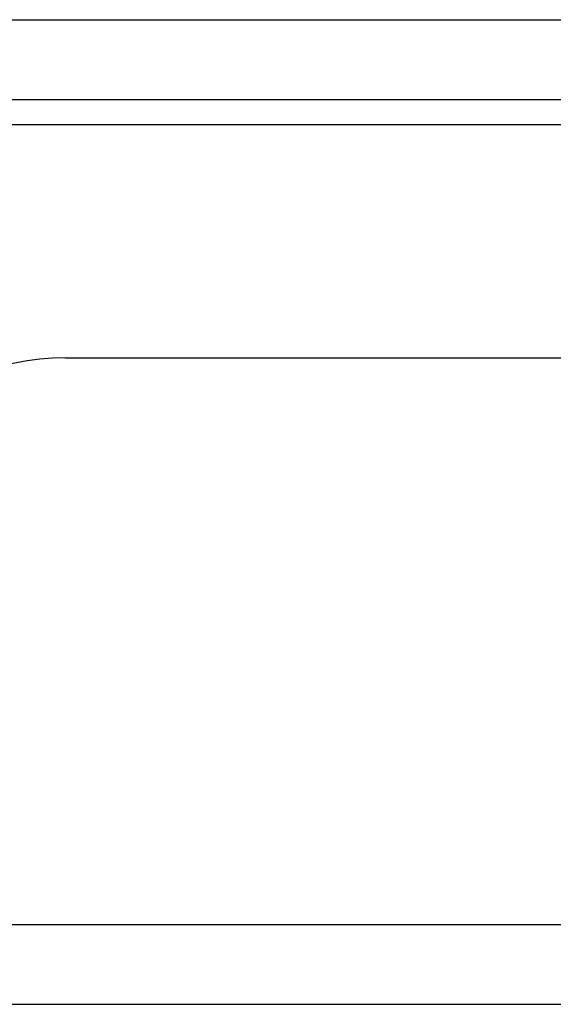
# Model space of a CAD drawing. Header units: inches. Extents: x 20 to 506, y 54 to 236.
# Tile 19 of 245: x 65.438 to 66.099, y 54.595 to 55.814. Entities that reach past the tile are written whole.
import ezdxf

# ---------------------------------------------------------------- set-up
doc = ezdxf.new("R2010")
doc.units = ezdxf.units.IN
doc.header["$MEASUREMENT"] = 0
doc.layers.add('Visible Edges(ANSI)', color=7, linetype='Continuous', lineweight=25)
doc.layers.add('Visible Tangent Edges(ANSI)', color=7, linetype='Continuous', lineweight=25)

msp = doc.modelspace()

# ---------------------------------------------------------------- linework, layer by layer
at = {"layer": 'Visible Edges(ANSI)'}
for p, q in [((20.3494, 55.7146), (68.1514, 55.7146)), ((65.4949, 55.395), (68.0529, 55.395)), ((68.0529, 54.595), (20.4479, 54.595))]:
    msp.add_line(p, q, dxfattribs=at)
msp.add_arc((65.4949, 55.083), 0.312, 90, 180, dxfattribs=at)
at = {"layer": 'Visible Tangent Edges(ANSI)'}
for p, q in [((20.3494, 55.8136), (67.3843, 55.8136)), ((67.2523, 55.6836), (64.6818, 55.6836)), ((20.4479, 54.694), (68.0529, 54.694))]:
    msp.add_line(p, q, dxfattribs=at)

doc.saveas('drawing.dxf')
